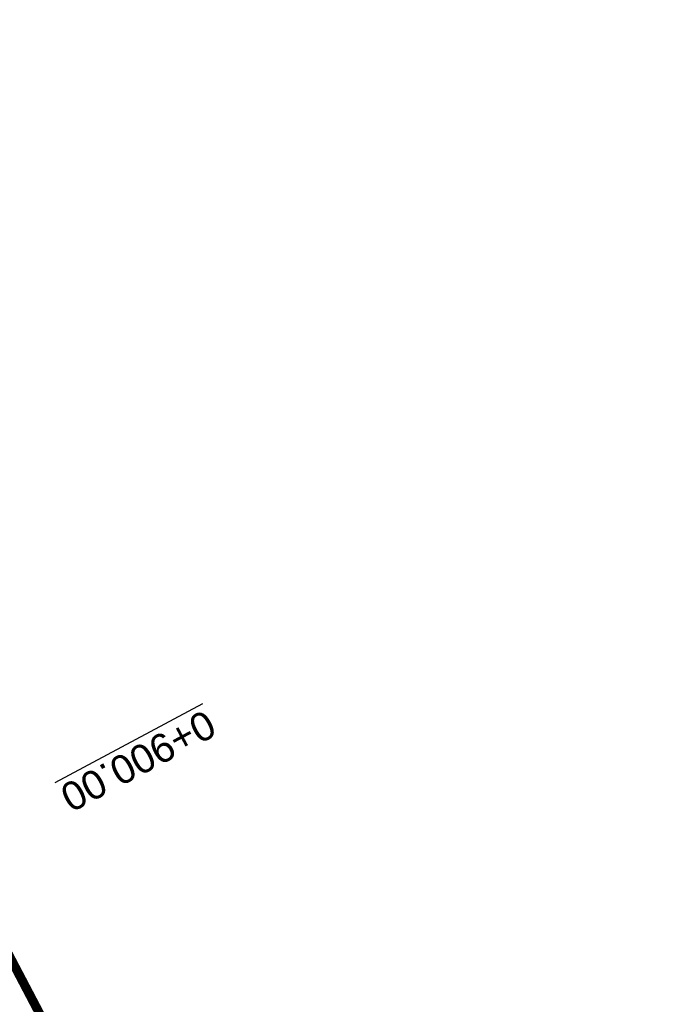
# Model space of a CAD drawing. Header units: metres. Extents: x 7529682 to 7533711, y 5721195 to 5727842.
# Tile 186 of 232: x 7530144 to 7530172, y 5726997 to 5727040. Entities that reach past the tile are written whole.
import ezdxf

# ---------------------------------------------------------------- set-up
doc = ezdxf.new("R2010")
doc.units = ezdxf.units.M
doc.linetypes.add('817-dzialki-09-05-04$0$HIDDEN', pattern=[0.375, 0.25, -0.125])
doc.layers.add('D-LR-etap-III', color=7, linetype='817-dzialki-09-05-04$0$HIDDEN', lineweight=50, true_color=0x00008f)
doc.layers.add('D-przekroje-pop', color=7, linetype='Continuous', lineweight=50, true_color=0x000099)
doc.styles.get("Standard").update_dxf_attribs({"font": 'arial.ttf'})

msp = doc.modelspace()

# ---------------------------------------------------------------- linework, layer by layer
at = {"layer": 'D-LR-etap-III', "ltscale": 10, "flags": 128}
msp.add_lwpolyline([(7531750.474471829, 5723895.103125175, 0.4, 0.4, 0), (7531750.505, 5723895.13, 0.4, 0.4, 0), (7531682.71, 5724022.92, 0.4, 0.4, 0), (7531619.177023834, 5724147.203692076, 0.4, 0.4, 0), (7531592.308960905, 5724198.48863389, 0.4, 0.4, 0), (7531553.263875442, 5724272.918564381, 0.4, 0.4, 0), (7531504.019999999, 5724366.79, 0.4, 0.4, 0), (7531482.09, 5724407.62, 0.4, 0.4, 0), (7531412.350402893, 5724541.182759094, 0.4, 0.4, 0), (7531388.463669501, 5724586.929768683, 0.4, 0.4, 0), (7531345.12, 5724669.94, 0.4, 0.4, 0), (7531127.66, 5725081.67, 0.4, 0.4, 0), (7531059.253139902, 5725211.040795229, 0.4, 0.4, 0), (7531008.007244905, 5725307.953830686, 0.4, 0.4, 0), (7530964.181635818, 5725390.835555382, 0.4, 0.4, 0), (7530914.557354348, 5725484.683561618, 0.4, 0.4, 0), (7530865.243241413, 5725577.493975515, 0.4, 0.4, 0), (7530840.085257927, 5725624.058651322, 0.4, 0.4, 0), (7530802.559525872, 5725694.924584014, 0.4, 0.4, 0), (7530755.54, 5725787.51, 0.4, 0.4, 0), (7530708.717810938, 5725876.303221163, 0.4, 0.4, 0), (7530695.12, 5725902.09, 0.4, 0.4, 0), (7530642.91397006, 5726001.07839487, 0.4, 0.4, 0), (7530634.934723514, 5726016.146615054, 0.4, 0.4, 0), (7530610.820000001, 5726061.929999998, 0.4, 0.4, 0), (7530610.820000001, 5726061.929999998, 0.4, 0.4, 0), (7530607.21, 5726063.51, 0.4, 0.4, 0), (7530597.42, 5726080.68, 0.4, 0.4, 0), (7530591.16, 5726088.44, 0.4, 0.4, 0), (7530581.28, 5726107.21, 0.4, 0.4, 0), (7530571.29, 5726130.56, 0.4, 0.4, 0), (7530549.554994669, 5726171.527317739, 0.4, 0.4, 0), (7530531.014309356, 5726206.473807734, 0.4, 0.4, 0), (7530516.461208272, 5726236.016618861, 0.4, 0.4, 0), (7530500.798929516, 5726266.141265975, 0.4, 0.4, 0), (7530491.349999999, 5726283.94, 0.4, 0.4, 0), (7530482.4, 5726303.41, 0.4, 0.4, 0), (7530482.4, 5726303.41, 0.4, 0.4, 0), (7530450.41, 5726357.28, 0.4, 0.4, 0), (7530397.759396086, 5726458.499907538, 0.4, 0.4, 0), (7530334.707815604, 5726583.664702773, 0.4, 0.4, 0), (7530303.939274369, 5726645.167943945, 0.4, 0.4, 0), (7530300.509779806, 5726651.777515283, 0.4, 0.4, 0), (7530289.213532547, 5726671.966724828, 0.4, 0.4, 0), (7530281.54, 5726685.57, 0.4, 0.4, 0), (7530261.37085633, 5726724.163374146, 0.4, 0.4, 0), (7530254.03, 5726738.21, 0.4, 0.4, 0), (7530197.219999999, 5726845.06, 0.4, 0.4, 0), (7530194.71, 5726849.15, 0.4, 0.4, 0), (7530195.92, 5726850.75, 0.4, 0.4, 0), (7530170.546669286, 5726892.961489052, 0.4, 0.4, 0), (7530143.174718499, 5726945.065838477, 0.4, 0.4, 0), (7530105.059999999, 5727018.32, 0.4, 0.4, 0), (7530100.059999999, 5727027.16, 0.4, 0.4, 0), (7530062.318670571, 5727099.625398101, 0.4, 0.4, 0), (7530015.378537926, 5727189.420463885, 0.4, 0.4, 0), (7529983.207960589, 5727250.206596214, 0.4, 0.4, 0), (7529953.284293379, 5727306.74720398, 0.4, 0.4, 0), (7529900.67053443, 5727406.15903814, 0.4, 0.4, 0), (7529890.630239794, 5727425.131178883, 0.4, 0.4, 0), (7529875.155383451, 5727454.426350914, 0.4, 0.4, 0), (7529857.560096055, 5727487.787346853, 0.4, 0.4, 0), (7529835.194401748, 5727530.19312405, 0.4, 0.4, 0), (7529811.740544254, 5727574.662079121, 0.4, 0.4, 0), (7529792.101859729, 5727611.922638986, 0.4, 0.4, 0), (7529768.066117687, 5727657.469613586, 0.4, 0.4, 0), (7529755.210566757, 5727682.131373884, 0.4, 0.4, 0), (7529753.309999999, 5727681.13, 0.4, 0.4, 0), (7529739.21, 5727707.77, 0.4, 0.4, 0), (7529735.394745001, 5727711.251990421, 0.4, 0.4, 0), (7529725.42, 5727730.2, 0.4, 0.4, 0), (7529723.55, 5727729.88, 0.4, 0.4, 0), (7529695.566668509, 5727782.932080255, 0.4, 0.4, 0), (7529717.67971874, 5727794.024357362, 0.4, 0.4, 0), (7529736.274870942, 5727758.647400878, 0.4, 0.4, 0), (7529736.274870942, 5727758.647400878, 0.4, 0.4, 0), (7529744.511003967, 5727750.406106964, 0.4, 0.4, 0), (7529744.511003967, 5727750.406106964, 0.4, 0.4, 0), (7529750.282568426, 5727738.549848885, 0.4, 0.4, 0), (7529777.108510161, 5727687.569424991, 0.4, 0.4, 0), (7529796.51537536, 5727651.329932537, 0.4, 0.4, 0), (7529814.937945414, 5727616.793170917, 0.4, 0.4, 0), (7529839.006722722, 5727572.303976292, 0.4, 0.4, 0), (7529860.617626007, 5727532.509108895, 0.4, 0.4, 0), (7529882.348967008, 5727491.504261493, 0.4, 0.4, 0), (7529904.865139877, 5727449.096370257, 0.4, 0.4, 0), (7529920.747384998, 5727418.884773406, 0.4, 0.4, 0), (7529946.676504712, 5727368.547487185, 0.4, 0.4, 0), (7529972.024701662, 5727320.573310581, 0.4, 0.4, 0), (7529987.740014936, 5727290.153392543, 0.4, 0.4, 0), (7529996.497385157, 5727273.661630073, 0.4, 0.4, 0), (7530017.541471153, 5727234.202689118, 0.4, 0.4, 0), (7530033.053657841, 5727204.864166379, 0.4, 0.4, 0), (7530051.622983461, 5727170.222745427, 0.4, 0.4, 0), (7530069.276612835, 5727137.015751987, 0.4, 0.4, 0), (7530089.385386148, 5727097.533639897, 0.4, 0.4, 0), (7530109.712512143, 5727060.746615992, 0.4, 0.4, 0), (7530136.769722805, 5727011.640131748, 0.4, 0.4, 0), (7530162.446686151, 5726962.743777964, 0.4, 0.4, 0), (7530187.674104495, 5726916.992101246, 0.4, 0.4, 0), (7530207.820739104, 5726879.335323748, 0.4, 0.4, 0), (7530230.625609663, 5726834.518686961, 0.4, 0.4, 0), (7530262.288093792, 5726776.61832811, 0.4, 0.4, 0), (7530277.509672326, 5726760.213143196, 0.4, 0.4, 0), (7530286.036865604, 5726744.106684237, 0.4, 0.4, 0), (7530288.097472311, 5726735.884066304, 0.4, 0.4, 0), (7530290.393870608, 5726725.046963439, 0.4, 0.4, 0), (7530296.17664807, 5726713.582980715, 0.4, 0.4, 0), (7530302.726195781, 5726701.18226779, 0.4, 0.4, 0), (7530325.685047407, 5726657.466383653, 0.4, 0.4, 0), (7530343.243978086, 5726623.648592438, 0.4, 0.4, 0), (7530360.229820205, 5726591.746871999, 0.4, 0.4, 0), (7530383.20855044, 5726548.059469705, 0.4, 0.4, 0), (7530406.017875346, 5726503.605514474, 0.4, 0.4, 0), (7530427.464919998, 5726462.620289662, 0.4, 0.4, 0), (7530447.9278544, 5726424.388014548, 0.4, 0.4, 0), (7530471.126878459, 5726379.920667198, 0.4, 0.4, 0), (7530490.501003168, 5726343.033350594, 0.4, 0.4, 0), (7530509.499458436, 5726306.733076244, 0.4, 0.4, 0), (7530529.890269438, 5726267.244072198, 0.4, 0.4, 0), (7530543.852446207, 5726238.990319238, 0.4, 0.4, 0), (7530554.808897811, 5726218.943990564, 0.4, 0.4, 0), (7530559.027108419, 5726212.223286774, 0.4, 0.4, 0), (7530563.060988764, 5726206.409670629, 0.4, 0.4, 0), (7530566.93354971, 5726200.463543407, 0.4, 0.4, 0), (7530569.771022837, 5726194.901501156, 0.4, 0.4, 0), (7530571.47319415, 5726191.282350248, 0.4, 0.4, 0), (7530572.839142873, 5726188.024533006, 0.4, 0.4, 0), (7530575.295071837, 5726182.034664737, 0.4, 0.4, 0), (7530579.736851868, 5726173.306070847, 0.4, 0.4, 0), (7530583.3, 5726167.41, 0.4, 0.4, 0), (7530593.4, 5726163.33, 0.4, 0.4, 0), (7530598.618375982, 5726155.264489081, 0.4, 0.4, 0), (7530608.258304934, 5726140.497132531, 0.4, 0.4, 0), (7530603.269999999, 5726136.83, 0.4, 0.4, 0), (7530606.53, 5726131.84, 0.4, 0.4, 0), (7530604.239057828, 5726124.21679044, 0.4, 0.4, 0), (7530605.847136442, 5726121.630127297, 0.4, 0.4, 0), (7530608.971611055, 5726116.164124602, 0.4, 0.4, 0), (7530618.114293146, 5726097.791111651, 0.4, 0.4, 0), (7530651.213125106, 5726034.959524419, 0.4, 0.4, 0), (7530670.243741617, 5725998.61095082, 0.4, 0.4, 0), (7530698.075474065, 5725945.952624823, 0.4, 0.4, 0), (7530716.505955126, 5725911.3051464, 0.4, 0.4, 0), (7530735.223454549, 5725875.667401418, 0.4, 0.4, 0), (7530752.504235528, 5725842.154920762, 0.4, 0.4, 0), (7530778.310652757, 5725793.501254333, 0.4, 0.4, 0), (7530797.499961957, 5725756.381811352, 0.4, 0.4, 0), (7530812.518974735, 5725728.28874362, 0.4, 0.4, 0), (7530820.039295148, 5725713.160404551, 0.4, 0.4, 0), (7530822.422446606, 5725710.193574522, 0.4, 0.4, 0), (7530833.154893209, 5725688.800634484, 0.4, 0.4, 0), (7530849.629354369, 5725656.158601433, 0.4, 0.4, 0), (7530867.98290276, 5725621.963939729, 0.4, 0.4, 0), (7530872.629809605, 5725612.88760475, 0.4, 0.4, 0), (7530880.354488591, 5725597.594500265, 0.4, 0.4, 0), (7530883.839446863, 5725593.389159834, 0.4, 0.4, 0), (7530891.782113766, 5725587.763349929, 0.4, 0.4, 0), (7530895.038670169, 5725584.280746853, 0.4, 0.4, 0), (7530897.033644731, 5725580.941110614, 0.4, 0.4, 0), (7530900.951646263, 5725579.945856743, 0.4, 0.4, 0), (7530904.80970798, 5725571.977328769, 0.4, 0.4, 0), (7530903.682362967, 5725568.566434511, 0.4, 0.4, 0), (7530908.900614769, 5725558.844845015, 0.4, 0.4, 0), (7530910.252030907, 5725545.671606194, 0.4, 0.4, 0), (7530912.872986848, 5725538.645543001, 0.4, 0.4, 0), (7530945.278171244, 5725478.464284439, 0.4, 0.4, 0), (7530959.692318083, 5725450.24628822, 0.4, 0.4, 0), (7531002.82670893, 5725368.192370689, 0.4, 0.4, 0), (7531044.703532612, 5725290.314293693, 0.4, 0.4, 0), (7531064.098839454, 5725253.212562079, 0.4, 0.4, 0), (7531083.010253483, 5725216.677517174, 0.4, 0.4, 0), (7531113.013137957, 5725158.465613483, 0.4, 0.4, 0), (7531137.364304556, 5725113.07076138, 0.4, 0.4, 0), (7531150.830830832, 5725086.711759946, 0.4, 0.4, 0), (7531159.745663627, 5725076.640848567, 0.4, 0.4, 0), (7531166.309999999, 5725074.58, 0.4, 0.4, 0), (7531172.29, 5725062.58, 0.4, 0.4, 0), (7531170.589828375, 5725055.605912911, 0.4, 0.4, 0), (7531173.732823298, 5725044.080706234, 0.4, 0.4, 0), (7531215.342008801, 5724964.859648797, 0.4, 0.4, 0), (7531238.054496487, 5724921.684649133, 0.4, 0.4, 0), (7531262.389821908, 5724875.282876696, 0.4, 0.4, 0), (7531295.587160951, 5724811.265731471, 0.4, 0.4, 0), (7531348.487908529, 5724712.362812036, 0.4, 0.4, 0), (7531363.740817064, 5724682.68394264, 0.4, 0.4, 0), (7531366.986905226, 5724675.865317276, 0.4, 0.4, 0), (7531382.541261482, 5724646.110625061, 0.4, 0.4, 0), (7531401.299165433, 5724610.874551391, 0.4, 0.4, 0), (7531428.964837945, 5724558.862274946, 0.4, 0.4, 0), (7531449.111202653, 5724520.397801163, 0.4, 0.4, 0), (7531477.292992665, 5724465.831467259, 0.4, 0.4, 0), (7531500.996290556, 5724421.112506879, 0.4, 0.4, 0), (7531512.121834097, 5724400.549045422, 0.4, 0.4, 0), (7531513.78163794, 5724396.757451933, 0.4, 0.4, 0), (7531526.32, 5724379.39, 0.4, 0.4, 0), (7531566.783642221, 5724302.73628205, 0.4, 0.4, 0), (7531578.579156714, 5724282.774819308, 0.4, 0.4, 0), (7531584.232619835, 5724273.111246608, 0.4, 0.4, 0), (7531590.109283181, 5724263.508189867, 0.4, 0.4, 0), (7531593.027899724, 5724258.771479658, 0.4, 0.4, 0), (7531595.711841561, 5724254.226824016, 0.4, 0.4, 0), (7531601.659976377, 5724243.898197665, 0.4, 0.4, 0), (7531606.097733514, 5724235.986407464, 0.4, 0.4, 0), (7531609.382207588, 5724230.799061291, 0.4, 0.4, 0), (7531611.580260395, 5724227.671180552, 0.4, 0.4, 0), (7531612.707802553, 5724225.86410867, 0.4, 0.4, 0), (7531618.665224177, 5724214.480919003, 0.4, 0.4, 0), (7531619.885522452, 5724212.333950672, 0.4, 0.4, 0), (7531620.931818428, 5724210.787064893, 0.4, 0.4, 0), (7531623.518605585, 5724207.111542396, 0.4, 0.4, 0), (7531626.143926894, 5724203.61306897, 0.4, 0.4, 0), (7531632.022984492, 5724196.485954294, 0.4, 0.4, 0), (7531653.949089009, 5724152.617641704, 0.4, 0.4, 0), (7531656.750690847, 5724143.103797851, 0.4, 0.4, 0), (7531659.61440691, 5724133.254504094, 0.4, 0.4, 0), (7531661.627147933, 5724128.646047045, 0.4, 0.4, 0.01093811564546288), (7531674.314987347, 5724101.43546424, 0.4, 0.4, 0), (7531685.137626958, 5724081.408252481, 0.4, 0.4, 0), (7531692.159945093, 5724066.277333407, 0.4, 0.4, 0), (7531699.662164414, 5724051.388120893, 0.4, 0.4, 0), (7531704.480624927, 5724040.808561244, 0.4, 0.4, 0), (7531704.480624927, 5724040.808561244, 0.4, 0.4, 0), (7531704.401251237, 5724037.368913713, 0.4, 0.4, 0), (7531720.383609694, 5724003.441317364, 0.4, 0.4, 0), (7531728.79890528, 5723986.206298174, 0.4, 0.4, 0), (7531733.237926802, 5723977.192631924, 0.4, 0.4, 0), (7531736.750027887, 5723969.505210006, 0.4, 0.4, 0), (7531737.336143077, 5723968.518916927, 0.4, 0.4, 0), (7531738.285051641, 5723967.699360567, 0.4, 0.4, 0), (7531742.180915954, 5723962.346428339, 0.4, 0.4, 0), (7531744.286141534, 5723958.615526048, 0.4, 0.4, 0), (7531755.393260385, 5723944.192617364, 0.4, 0.4, 0), (7531758.69, 5723936.76, 0.4, 0.4, 0), (7531780.08, 5723929.25, 0.4, 0.4, 0), (7531792.611989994, 5723906.337708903, 0.4, 0.4, 0), (7531792.611989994, 5723906.337708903, 0.4, 0.4, 0), (7531756.962094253, 5723883.055323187, 0.4, 0.4, 0), (7531750.46, 5723895.130000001, 0.4, 0.4, 0), (7531750.46, 5723895.130000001, 0, 0, 0)], format="xyseb", dxfattribs=at)

# ---------------------------------------------------------------- texts
at = {"layer": 'D-przekroje-pop', "lineweight": 30}
msp.add_text('%%U0+900.00', height=1.25, rotation=208.1585390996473, dxfattribs=at).set_placement((7530151.837935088, 5727010.085907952))

doc.saveas('drawing.dxf')
